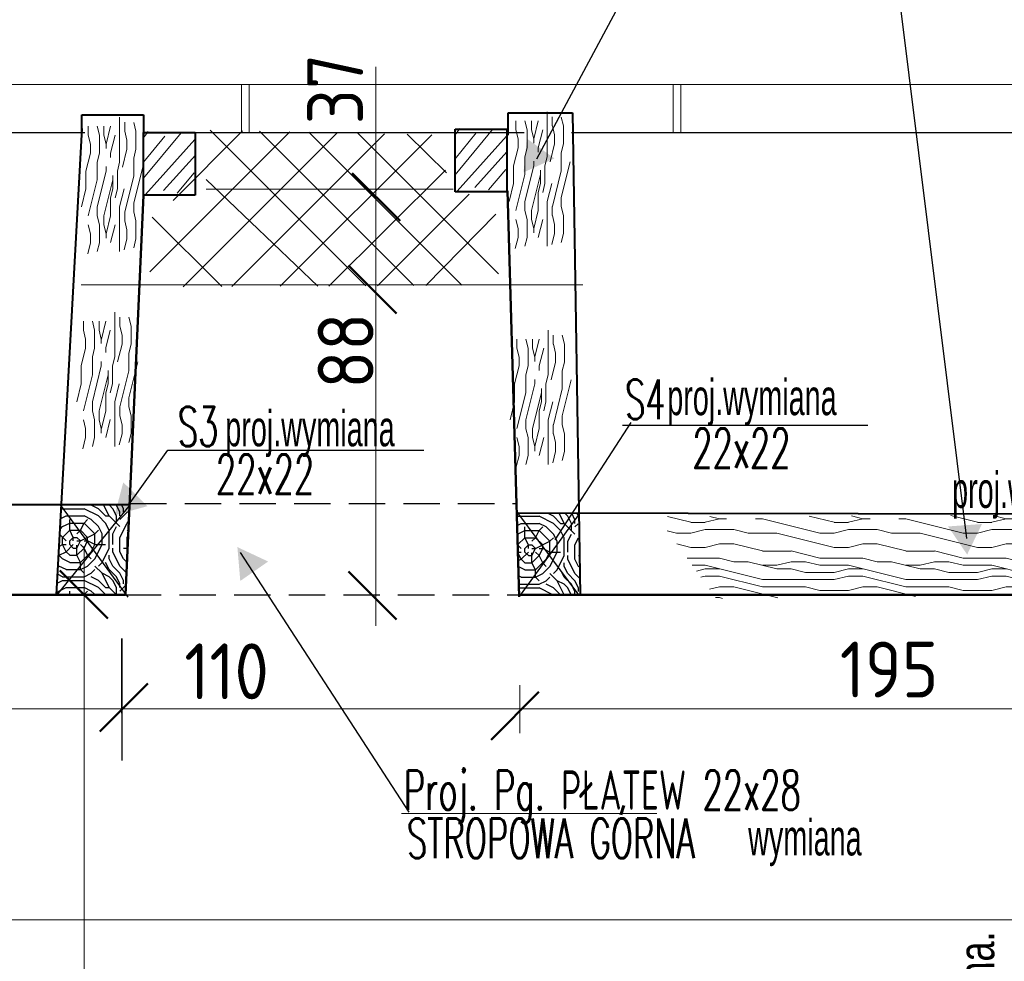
# Model space of a CAD drawing. Header units: millimetres. Extents: x 5545 to 136433, y -146986 to -36607.
# Tile 156 of 159: x 35992 to 36267, y -46841 to -46578. Entities that reach past the tile are written whole.
import ezdxf

# ---------------------------------------------------------------- set-up
doc = ezdxf.new("R2010")
doc.units = ezdxf.units.MM
doc.header["$LTSCALE"] = 8
doc.linetypes.add('DASHDOTX2', pattern=[50.8, 25.4, -12.7, 0, -12.7])
doc.linetypes.add('VERDECKT', pattern=[9.525, 6.35, -3.175])
for name, color, linetype, lineweight in [('0_Nr_Pióra__3', 7, 'Continuous', 50), ('OGËLNE_01', 7, 'Continuous', 13), ('Standard', 7, 'Continuous', 25)]:
    doc.layers.add(name, color=color, linetype=linetype, lineweight=lineweight)
doc.layers.add('5 WYMIAROWANIE', color=253, linetype='Continuous')
doc.layers.add('Arc_opisy', color=18, linetype='Continuous')
doc.layers.add('cegły_Nr_Pióra__61', color=7, linetype='Continuous', lineweight=20, true_color=0x6a6a6a)
doc.styles.add('c20', font='simplex.shx', dxfattribs={"width": 0.7})
doc.styles.add('ISOCP', font='ISOCP.SHX')
doc.styles.add('TXT50', font='bikroms.shx', dxfattribs={"width": 0.75, "height": 10})

# ---------------------------------------------------------------- blocks, each defined once
blk = doc.blocks.new('G$C27FEC524')
at = {"layer": '0_Nr_Pióra__3', "color": 250, "lineweight": 15}
for p, q in [((10.62, 38.11), (10.62, 25.61)), ((12.05, 36.71), (12.05, 34.21)), ((15.18, 34.2), (14.56, 36.7)), ((1.87, 35.61), (1.87, 33.11)), ((1.87, 33.11), (2.5, 30.61)), ((5, 33.11), (4.37, 35.61)), ((5, 33.11), (5, 28.11)), ((6.25, 35.61), (6.25, 33.11)), ((6.25, 33.11), (6.87, 30.61)), ((8.12, 35.62), (6.88, 30.62)), ((9.38, 33.12), (8.13, 28.12)), ((12.06, 34.2), (12.68, 31.71)), ((15.18, 34.21), (15.18, 29.21)), ((2.5, 30.61), (2.5, 28.11)), ((6.87, 30.61), (6.87, 29.36)), ((12.68, 31.71), (12.68, 29.21)), ((2.5, 28.11), (1.25, 23.11)), ((5, 28.11), (4.37, 25.62)), ((8.12, 28.11), (8.12, 26.86)), ((12.68, 29.2), (11.43, 24.21)), ((15.18, 29.21), (14.56, 26.71)), ((4.37, 25.61), (4.37, 20.61)), ((10, 23.11), (10.62, 25.61)), ((14.55, 26.71), (14.55, 21.71)), ((1.25, 23.11), (1.25, 18.11)), ((6.87, 23.11), (4.38, 13.12)), ((6.87, 24.36), (6.87, 23.11)), ((10, 23.11), (10, 18.11)), ((17.06, 24.21), (14.56, 14.22)), ((4.37, 20.61), (1.88, 10.62)), ((8.75, 20.61), (6.25, 10.62)), ((8.75, 21.86), (8.75, 18.11)), ((14.56, 21.71), (12.06, 11.72)), ((1.25, 18.11), (0, 13.11)), ((8.12, 15.61), (8.75, 18.11)), ((10, 18.11), (9.37, 15.62)), ((11.87, 18.11), (10.62, 13.12)), ((8.12, 15.61), (8.12, 10.61)), ((14.55, 14.21), (14.55, 11.71)), ((4.37, 13.11), (4.37, 10.61)), ((10.62, 13.11), (10.62, 0.61)), ((12.05, 11.71), (12.05, 9.21)), ((15.18, 9.2), (14.56, 11.7)), ((5, 8.11), (4.37, 10.61)), ((6.25, 10.61), (6.25, 8.11)), ((8.12, 10.62), (6.88, 5.62)), ((12.06, 9.2), (12.68, 6.71)), ((15.18, 9.21), (15.18, 4.21)), ((1.87, 8.11), (2.5, 5.61)), ((2.5, 5.61), (2.5, 3.11)), ((5, 8.11), (5, 3.11)), ((6.25, 8.11), (6.87, 5.61)), ((6.87, 5.61), (6.87, 4.36)), ((9.38, 8.12), (8.13, 3.12)), ((12.68, 6.71), (12.68, 4.21)), ((2.5, 3.11), (1.72, 0)), ((5, 3.11), (4.37, 0.62)), ((12.68, 4.2), (11.9, 1.1)), ((15.18, 4.21), (14.56, 1.71))]:
    blk.add_line(p, q, dxfattribs=at)
blk = doc.blocks.new('G$C2D5568B3')
at = {"layer": '5 WYMIAROWANIE', "lineweight": 15}
blk.add_hatch(color=7, dxfattribs=at).paths.add_polyline_path([(4.67, 8.25), (0, 0), (9.48, 0.08)])
blk = doc.blocks.new('G$CB5EE3834')
at = {"layer": 'Arc_opisy', "lineweight": 25, "ltscale": 0.2}
blk.add_blockref('G$C2D5568B3', (0, 0), dxfattribs=at)
blk = doc.blocks.new('G$C1A704194')
at = {"layer": 'Arc_opisy', "lineweight": 25, "ltscale": 0.2, "rotation": 43.91907581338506}
blk.add_blockref('G$CB5EE3834', (2.36, 0), dxfattribs=at)
blk = doc.blocks.new('G$CA1BC58CF')
at = {"layer": 'Arc_opisy', "lineweight": 25, "ltscale": 0.2}
blk.add_blockref('G$C27FEC524', (0, 0), dxfattribs=at)
blk = doc.blocks.new('G$C706EFBB5')
at = {"layer": 'Arc_opisy', "lineweight": 25, "ltscale": 0.2, "rotation": 39.79335853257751}
blk.add_blockref('G$C1A704194', (5.88, -1.51), dxfattribs=at)
blk = doc.blocks.new('G$C86EB5530')
at = {"layer": 'OGËLNE_01', "color": 7, "linetype": 'Continuous', "lineweight": 25, "style": 'TXT50', "width": 0.6}
blk.add_text('proj.wymiana', height=10, rotation=270, dxfattribs=at).set_placement((3.33, 56.29))

msp = doc.modelspace()

# ---------------------------------------------------------------- hatches: boundary and pattern name
at = {"layer": 'Arc_opisy', "lineweight": 25, "ltscale": 0.2}
h = msp.add_hatch(dxfattribs=at)
h.set_pattern_fill('logend', color=250, scale=20, style=0, pattern_type=2)
h.set_pattern_definition([(0, (-4696.038, 4265.737), (20, 20), [6, -14]), (0, (-4696.038, 4266.737), (20, 20), [6, -14]), (0, (-4695.038, 4268.737), (20, 20), [4, -16]), (0, (-4694.038, 4270.737), (20, 20), [3, -17]), (0, (-4694.038, 4272.737), (20, 20), [2, -18]), (0, (-4699.038, 4274.737), (20, 20), [1, -5, 1, -13]), (0, (-4696.038, 4275.737), (20, 20), [1, -8, 3, -8]), (0, (-4692.038, 4276.737), (20, 20), [1, -1, 1, -17]), (0, (-4693.038, 4277.737), (20, 20), [1, -19]), (0, (-4694.038, 4279.737), (20, 20), [3, -17]), (0, (-4694.038, 4281.737), (20, 20), [4, -16]), (0, (-4695.038, 4283.737), (20, 20), [5, -6, 1, -8]), (90, (-4703.038, 4271.737), (-20, 20), [1, -2, 5, -12]), (90, (-4702.038, 4273.737), (-20, 20), [1, -1, 3, -15]), (90, (-4701.038, 4281.737), (-20, 20), [2, -18]), (90, (-4700.038, 4273.737), (-20, 20), [4, -6, 1, -9]), (90, (-4699.038, 4284.737), (-20, 20), [1, -19]), (90, (-4698.038, 4274.737), (-20, 20), [3, -17]), (90, (-4696.038, 4275.737), (-20, 20), [2, -18]), (90, (-4694.038, 4275.737), (-20, 20), [1, -3, 3, -13]), (90, (-4693.038, 4276.737), (-20, 20), [1, -19]), (90, (-4692.038, 4272.737), (-20, 20), [2.8, -17.2]), (90, (-4691.038, 4268.737), (-20, 20), [2, -18]), (90, (-4689.038, 4276.737), (-20, 20), [1, -19]), (90, (-4687.038, 4275.737), (-20, 20), [3, -17]), (90, (-4685.038, 4275.737), (-20, 20), [3, -17]), (45, (-4688.038, 4267.737), (2e-15, 20), [1.4142, -1.4142, 1.4142, -24.0416712]), (45, (-4692.038, 4272.737), (2e-15, 20), [2.8284, -25.455871]), (45, (-4700.038, 4282.737), (2e-15, 20), [2.8284, -25.455871]), (45, (-4696.038, 4277.737), (2e-15, 20), [2.8284, -25.455871]), (45, (-4695.038, 4273.737), (2e-15, 20), [2.8284, -25.455871]), (45, (-4689.038, 4269.737), (2e-15, 20), [2.8284, -25.455871]), (45, (-4691.038, 4270.737), (2e-15, 20), [4.24264, -24.041631]), (45, (-4697.038, 4279.737), (2e-15, 20), [1.4142, -26.870071]), (45, (-4698.038, 4281.737), (2e-15, 20), [1.4142, -26.870071]), (45, (-4690.038, 4281.737), (2e-15, 20), [1.4142, -26.870071]), (45, (-4698.038, 4271.737), (2e-15, 20), [1.4142, -26.870071]), (45, (-4687.038, 4278.737), (2e-15, 20), [1.4142, -26.870071]), (45, (-4694.038, 4276.737), (2e-15, 20), [1.4142, -26.870071]), (45, (-4692.038, 4278.737), (2e-15, 20), [1.4142, -26.870071]), (135, (-4693.038, 4274.737), (-20, 2e-15), [1.4142, -1.4142, 4.24264, -21.2132312]), (135, (-4690.038, 4274.737), (-20, 2e-15), [1.4142, -26.870071]), (135, (-4690.038, 4267.737), (-20, 2e-15), [1.4142, -26.870071]), (135, (-4694.038, 4272.737), (-20, 2e-15), [1.4142, -26.870071]), (135, (-4691.038, 4276.737), (-20, 2e-15), [1.4142, -26.870071]), (135, (-4696.038, 4271.737), (-20, 2e-15), [1.4142, -26.870071]), (135, (-4688.038, 4271.737), (-20, 2e-15), [1.4142, -26.870071]), (135, (-4702.038, 4265.737), (-20, 2e-15), [1.4142, -26.870071]), (135, (-4701.038, 4266.737), (-20, 2e-15), [2.8284, -25.455871]), (135, (-4700.038, 4267.737), (-20, 2e-15), [2.8284, -25.455871]), (135, (-4698.038, 4267.737), (-20, 2e-15), [2.8284, -25.455871]), (135, (-4697.038, 4269.737), (-20, 2e-15), [2.8284, -25.455871]), (135, (-4689.038, 4277.737), (-20, 2e-15), [2.8284, -25.455871]), (135, (-4685.038, 4267.737), (-20, 2e-15), [2.8284, -25.455871]), (135, (-4684.038, 4283.737), (-20, 2e-15), [2.8284, -25.455871]), (135, (-4684.038, 4281.737), (-20, 2e-15), [2.8284, -25.455871]), (135, (-4686.038, 4280.737), (-20, 2e-15), [2.8284, -25.455871]), (135, (-4700.038, 4280.737), (-20, 2e-15), [4.24264, -24.041631]), (135, (-4687.038, 4278.737), (-20, 2e-15), [4.24264, -24.041631]), (26.565051, (-4698.038, 4284.737), (20, 8e-09), [2.236, -42.4853595]), (26.565051, (-4698.038, 4274.737), (20, 8e-09), [2.236, -42.4853595]), (26.565051, (-4696.038, 4280.737), (20, 8e-09), [2.236, -42.4853595]), (26.565051, (-4690.038, 4266.737), (20, 8e-09), [2.236, -42.4853595]), (26.565051, (-4691.038, 4268.737), (20, 8e-09), [2.236, -42.4853595]), (26.565051, (-4697.038, 4272.737), (20, 8e-09), [2.236, -42.4853595]), (26.565051, (-4697.038, 4282.737), (20, 8e-09), [2.236, -42.4853595]), (26.565051, (-4691.038, 4276.737), (20, 8e-09), [4.472, -40.2493595]), (63.434949, (-4691.038, 4279.737), (1e-09, 20), [2.236, -42.4853595]), (63.434949, (-4688.038, 4273.737), (1e-09, 20), [2.236, -42.4853595]), (63.434949, (-4698.038, 4277.737), (1e-09, 20), [2.236, -42.4853595]), (63.434949, (-4702.038, 4278.737), (1e-09, 20), [2.236, -42.4853595]), (63.434949, (-4690.038, 4274.737), (1e-09, 20), [2.236, -42.4853595]), (63.434949, (-4692.038, 4274.737), (1e-09, 20), [2.236, -42.4853595]), (63.434949, (-4700.038, 4277.737), (1e-09, 20), [4.472, -40.2493595]), (63.434949, (-4685.038, 4270.737), (1e-09, 20), [4.472, -40.2493595]), (63.434949, (-4687.038, 4271.737), (1e-09, 20), [4.472, -40.2493595]), (116.565051, (-4703.038, 4268.737), (-8e-09, 20), [2.236, -42.4853595]), (116.565051, (-4703.038, 4279.737), (-8e-09, 20), [2.236, -42.4853595]), (116.565051, (-4699.038, 4265.737), (-8e-09, 20), [2.236, -42.4853595]), (116.565051, (-4701.038, 4283.737), (-8e-09, 20), [2.236, -42.4853595]), (116.565051, (-4699.038, 4271.737), (-8e-09, 20), [2.236, -42.4853595]), (116.565051, (-4695.038, 4273.737), (-8e-09, 20), [2.236, -42.4853595]), (116.565051, (-4693.038, 4277.737), (-8e-09, 20), [2.236, -42.4853595]), (116.565051, (-4702.038, 4269.737), (6.4e-06, 20.0000032), [2.236, -42.4853595]), (116.565051, (-4697.038, 4272.737), (-8e-09, 20), [2.236, -42.4853595]), (116.565051, (-4691.038, 4270.737), (-8e-09, 20), [2.236, -42.4853595]), (116.565051, (-4689.038, 4272.737), (-8e-09, 20), [2.236, -42.4853595]), (116.565051, (-4685.038, 4278.737), (-8e-09, 20), [2.236, -42.4853595]), (116.565051, (-4700.038, 4284.737), (-8e-09, 20), [2.236, -42.4853595]), (116.565051, (-4703.038, 4283.737), (-8e-09, 20), [4.472, -40.2493595]), (116.565051, (-4700.038, 4269.737), (-8e-09, 20), [4.472, -40.2493595]), (153.434949, (-4703.038, 4266.737), (-20, 1e-09), [2.236, -42.4853595]), (153.434949, (-4686.038, 4265.737), (-20, 1e-09), [2.236, -42.4853595]), (153.434949, (-4687.038, 4275.737), (-20, 1e-09), [2.236, -42.4853595]), (153.434949, (-4695.038, 4268.737), (-20, 1e-09), [2.236, -42.4853595]), (153.434949, (-4696.038, 4266.737), (-20, 1e-09), [2.236, -42.4853595]), (153.434949, (-4694.038, 4270.737), (-20, 1e-09), [2.236, -42.4853595]), (153.434949, (-4688.038, 4282.737), (-20, 1e-09), [2.236, -42.4853595]), (153.434949, (-4686.038, 4283.737), (-20, 1e-09), [4.472, -40.2493595])])
h.paths.add_polyline_path([(36003.686, -46713.438), (36002.475, -46737.94), (36021.361, -46738.102), (36022.599, -46713.235)])
h = msp.add_hatch(dxfattribs=at)
h.set_pattern_fill('logend', color=250, scale=20, style=0, pattern_type=2)
h.set_pattern_definition([(0, (-4569.085, 4263.64), (20, 20), [6, -14]), (0, (-4569.085, 4264.64), (20, 20), [6, -14]), (0, (-4568.085, 4266.64), (20, 20), [4, -16]), (0, (-4567.085, 4268.64), (20, 20), [3, -17]), (0, (-4567.085, 4270.64), (20, 20), [2, -18]), (0, (-4572.085, 4272.64), (20, 20), [1, -5, 1, -13]), (0, (-4569.085, 4273.64), (20, 20), [1, -8, 3, -8]), (0, (-4565.085, 4274.64), (20, 20), [1, -1, 1, -17]), (0, (-4566.085, 4275.64), (20, 20), [1, -19]), (0, (-4567.085, 4277.64), (20, 20), [3, -17]), (0, (-4567.085, 4279.64), (20, 20), [4, -16]), (0, (-4568.085, 4281.64), (20, 20), [5, -6, 1, -8]), (90, (-4576.085, 4269.64), (-20, 20), [1, -2, 5, -12]), (90, (-4575.085, 4271.64), (-20, 20), [1, -1, 3, -15]), (90, (-4574.085, 4279.64), (-20, 20), [2, -18]), (90, (-4573.085, 4271.64), (-20, 20), [4, -6, 1, -9]), (90, (-4572.085, 4282.64), (-20, 20), [1, -19]), (90, (-4571.085, 4272.64), (-20, 20), [3, -17]), (90, (-4569.085, 4273.64), (-20, 20), [2, -18]), (90, (-4567.085, 4273.64), (-20, 20), [1, -3, 3, -13]), (90, (-4566.085, 4274.64), (-20, 20), [1, -19]), (90, (-4565.085, 4270.64), (-20, 20), [2.8, -17.2]), (90, (-4564.085, 4266.64), (-20, 20), [2, -18]), (90, (-4562.085, 4274.64), (-20, 20), [1, -19]), (90, (-4560.085, 4273.64), (-20, 20), [3, -17]), (90, (-4558.085, 4273.64), (-20, 20), [3, -17]), (45, (-4561.085, 4265.64), (2e-15, 20), [1.4142, -1.4142, 1.4142, -24.0416712]), (45, (-4565.085, 4270.64), (2e-15, 20), [2.8284, -25.455871]), (45, (-4573.085, 4280.64), (2e-15, 20), [2.8284, -25.455871]), (45, (-4569.085, 4275.64), (2e-15, 20), [2.8284, -25.455871]), (45, (-4568.085, 4271.64), (2e-15, 20), [2.8284, -25.455871]), (45, (-4562.085, 4267.64), (2e-15, 20), [2.8284, -25.455871]), (45, (-4564.085, 4268.64), (2e-15, 20), [4.24264, -24.041631]), (45, (-4570.085, 4277.64), (2e-15, 20), [1.4142, -26.870071]), (45, (-4571.085, 4279.64), (2e-15, 20), [1.4142, -26.870071]), (45, (-4563.085, 4279.64), (2e-15, 20), [1.4142, -26.870071]), (45, (-4571.085, 4269.64), (2e-15, 20), [1.4142, -26.870071]), (45, (-4560.085, 4276.64), (2e-15, 20), [1.4142, -26.870071]), (45, (-4567.085, 4274.64), (2e-15, 20), [1.4142, -26.870071]), (45, (-4565.085, 4276.64), (2e-15, 20), [1.4142, -26.870071]), (135, (-4566.085, 4272.64), (-20, 2e-15), [1.4142, -1.4142, 4.24264, -21.2132312]), (135, (-4563.085, 4272.64), (-20, 2e-15), [1.4142, -26.870071]), (135, (-4563.085, 4265.64), (-20, 2e-15), [1.4142, -26.870071]), (135, (-4567.085, 4270.64), (-20, 2e-15), [1.4142, -26.870071]), (135, (-4564.085, 4274.64), (-20, 2e-15), [1.4142, -26.870071]), (135, (-4569.085, 4269.64), (-20, 2e-15), [1.4142, -26.870071]), (135, (-4561.085, 4269.64), (-20, 2e-15), [1.4142, -26.870071]), (135, (-4575.085, 4263.64), (-20, 2e-15), [1.4142, -26.870071]), (135, (-4574.085, 4264.64), (-20, 2e-15), [2.8284, -25.455871]), (135, (-4573.085, 4265.64), (-20, 2e-15), [2.8284, -25.455871]), (135, (-4571.085, 4265.64), (-20, 2e-15), [2.8284, -25.455871]), (135, (-4570.085, 4267.64), (-20, 2e-15), [2.8284, -25.455871]), (135, (-4562.085, 4275.64), (-20, 2e-15), [2.8284, -25.455871]), (135, (-4558.085, 4265.64), (-20, 2e-15), [2.8284, -25.455871]), (135, (-4557.085, 4281.64), (-20, 2e-15), [2.8284, -25.455871]), (135, (-4557.085, 4279.64), (-20, 2e-15), [2.8284, -25.455871]), (135, (-4559.085, 4278.64), (-20, 2e-15), [2.8284, -25.455871]), (135, (-4573.085, 4278.64), (-20, 2e-15), [4.24264, -24.041631]), (135, (-4560.085, 4276.64), (-20, 2e-15), [4.24264, -24.041631]), (26.565051, (-4571.085, 4282.6405), (20, 8e-09), [2.236, -42.4853595]), (26.565051, (-4571.085, 4272.6405), (20, 8e-09), [2.236, -42.4853595]), (26.565051, (-4569.085, 4278.6405), (20, 8e-09), [2.236, -42.4853595]), (26.565051, (-4563.085, 4264.6405), (20, 8e-09), [2.236, -42.4853595]), (26.565051, (-4564.085, 4266.6405), (20, 8e-09), [2.236, -42.4853595]), (26.565051, (-4570.085, 4270.6405), (20, 8e-09), [2.236, -42.4853595]), (26.565051, (-4570.085, 4280.6405), (20, 8e-09), [2.236, -42.4853595]), (26.565051, (-4564.085, 4274.6405), (20, 8e-09), [4.472, -40.2493595]), (63.434949, (-4564.085, 4277.6405), (1e-09, 20), [2.236, -42.4853595]), (63.434949, (-4561.085, 4271.6405), (1e-09, 20), [2.236, -42.4853595]), (63.434949, (-4571.085, 4275.6405), (1e-09, 20), [2.236, -42.4853595]), (63.434949, (-4575.085, 4276.6405), (1e-09, 20), [2.236, -42.4853595]), (63.434949, (-4563.085, 4272.6405), (1e-09, 20), [2.236, -42.4853595]), (63.434949, (-4565.085, 4272.6405), (1e-09, 20), [2.236, -42.4853595]), (63.434949, (-4573.085, 4275.6405), (1e-09, 20), [4.472, -40.2493595]), (63.434949, (-4558.085, 4268.6405), (1e-09, 20), [4.472, -40.2493595]), (63.434949, (-4560.085, 4269.6405), (1e-09, 20), [4.472, -40.2493595]), (116.565051, (-4576.085, 4266.6405), (-8e-09, 20), [2.236, -42.4853595]), (116.565051, (-4576.085, 4277.6405), (-8e-09, 20), [2.236, -42.4853595]), (116.565051, (-4572.085, 4263.6405), (-8e-09, 20), [2.236, -42.4853595]), (116.565051, (-4574.085, 4281.6405), (-8e-09, 20), [2.236, -42.4853595]), (116.565051, (-4572.085, 4269.6405), (-8e-09, 20), [2.236, -42.4853595]), (116.565051, (-4568.085, 4271.6405), (-8e-09, 20), [2.236, -42.4853595]), (116.565051, (-4566.085, 4275.6405), (-8e-09, 20), [2.236, -42.4853595]), (116.565051, (-4575.085, 4267.6405), (6.4e-06, 20.0000032), [2.236, -42.4853595]), (116.565051, (-4570.085, 4270.6405), (-8e-09, 20), [2.236, -42.4853595]), (116.565051, (-4564.085, 4268.6405), (-8e-09, 20), [2.236, -42.4853595]), (116.565051, (-4562.085, 4270.6405), (-8e-09, 20), [2.236, -42.4853595]), (116.565051, (-4558.085, 4276.6405), (-8e-09, 20), [2.236, -42.4853595]), (116.565051, (-4573.085, 4282.6405), (-8e-09, 20), [2.236, -42.4853595]), (116.565051, (-4576.085, 4281.6405), (-8e-09, 20), [4.472, -40.2493595]), (116.565051, (-4573.085, 4267.6405), (-8e-09, 20), [4.472, -40.2493595]), (153.434949, (-4576.085, 4264.6405), (-20, 1e-09), [2.236, -42.4853595]), (153.434949, (-4559.085, 4263.6405), (-20, 1e-09), [2.236, -42.4853595]), (153.434949, (-4560.085, 4273.6405), (-20, 1e-09), [2.236, -42.4853595]), (153.434949, (-4568.085, 4266.6405), (-20, 1e-09), [2.236, -42.4853595]), (153.434949, (-4569.085, 4264.6405), (-20, 1e-09), [2.236, -42.4853595]), (153.434949, (-4567.085, 4268.6405), (-20, 1e-09), [2.236, -42.4853595]), (153.434949, (-4561.085, 4280.6405), (-20, 1e-09), [2.236, -42.4853595]), (153.434949, (-4559.085, 4281.6405), (-20, 1e-09), [4.472, -40.2493595])])
h.paths.add_polyline_path([(36130.639, -46715.534), (36131.585, -46738.223), (36148.217, -46738.299), (36147.759, -46715.519)])
at = {"layer": 'Arc_opisy', "lineweight": 9, "ltscale": 0.2}
h = msp.add_hatch(dxfattribs=at)
h.set_pattern_fill('panel', color=252, scale=40, style=0, pattern_type=2)
h.set_pattern_definition([(0, (-1484.78, -1.08), (0, 40), [8, -12, 4, -16]), (0, (-1456.78, -0.08), (0, 40), [8, -32]), (0, (-1460.78, 1.92), (0, 40), [4, -36]), (0, (-1482.78, 2.92), (0, 40), [2, -28, 2, -8]), (0, (-1468.78, 4.92), (0, 40), [8, -12, 2, -18]), (0, (-1478.78, 5.92), (0, 40), [6, -34]), (0, (-1468.78, 6.92), (0, 40), [12, -28]), (0, (-1480.78, 7.92), (0, 40), [8, -32]), (0, (-1464.78, 8.92), (0, 40), [20, -20]), (0, (-1476.78, 10.92), (0, 40), [4, -12, 8, -16]), (0, (-1448.78, 11.92), (0, 40), [8, -32]), (0, (-1456.78, 12.92), (0, 40), [4, -36]), (0, (-1464.78, 13.92), (0, 40), [4, -36]), (0, (-1484.78, 14.92), (0, 40), [8, -32]), (0, (-1464.78, 15.92), (0, 40), [8, -32]), (0, (-1464.78, 17.92), (0, 40), [8, -8, 8, -16]), (0, (-1472.78, 19.92), (0, 40), [4, -20, 8, -8]), (0, (-1464.78, 20.92), (0, 40), [12, -28]), (0, (-1464.78, 22.92), (0, 40), [8, -32]), (0, (-1480.78, 23.92), (0, 40), [12, -16, 4, -8]), (0, (-1480.78, 25.92), (0, 40), [20, -20]), (0, (-1456.78, 26.92), (0, 40), [4, -36]), (0, (-1468.78, 27.92), (0, 40), [8, -32]), (0, (-1476.78, 28.92), (0, 40), [4, -16, 4, -16]), (0, (-1480.78, 29.92), (0, 40), [4, -12, 8, -16]), (0, (-1472.78, 30.92), (0, 40), [4, -20, 4, -12]), (0, (-1464.78, 31.92), (0, 40), [12, -28]), (0, (-1480.78, 33.92), (0, 40), [8, -32]), (0, (-1460.78, 34.92), (0, 40), [4, -36]), (0, (-1452.78, 35.92), (0, 40), [4, -36]), (14.036243, (-1456.78, 1.919), (40, -1e-09), [4.12, -160.80422]), (14.036243, (-1452.78, 10.919), (40, -1e-09), [4.12, -160.80422]), (14.036243, (-1456.78, 34.919), (40, -1e-09), [4.12, -160.80422]), (14.036243, (-1468.78, 19.919), (40, -1e-09), [4.12, -160.80422]), (14.036243, (-1460.78, 25.919), (40, -1e-09), [4.12, -160.80422]), (14.036243, (-1456.78, 22.919), (40, -1e-09), [4.12, -160.80422]), (14.036243, (-1476.78, 29.919), (40, -1e-09), [4.12, -160.80422]), (14.036243, (-1460.78, 27.919), (40, -1e-09), [4.12, -160.80422]), (14.036243, (-1452.78, 12.919), (40, -1e-09), [8.24, -156.68422]), (14.036243, (-1456.78, 15.919), (40, -1e-09), [8.24, -156.68422]), (14.036243, (-1456.78, 17.919), (40, -1e-09), [8.24, -156.68422]), (165.963757, (-1468.78, 4.919), (-40, -1e-09), [4.12, -8.24, 4.12, -148.444221]), (165.963757, (-1476.78, 10.919), (-40, -1e-09), [4.12, -160.80422]), (165.963757, (-1476.78, 28.919), (-40, -1e-09), [8.24, -156.68422]), (194.036243, (-1456.78, -0.081), (-40, 1e-09), [4.12, -160.80422]), (345.963757, (-1448.78, -0.081), (40, 1e-09), [4.12, -160.80422]), (345.963757, (-1460.78, 13.919), (40, 1e-09), [4.12, -160.80422]), (345.963757, (-1452.78, 20.919), (40, 1e-09), [4.12, -160.80422]), (345.963757, (-1468.78, 23.919), (40, 1e-09), [4.12, -160.80422]), (345.963757, (-1472.78, 28.919), (40, 1e-09), [4.12, -160.80422]), (345.963757, (-1468.78, 30.919), (40, 1e-09), [4.12, -160.80422]), (345.963757, (-1468.78, 23.919), (40, 1e-09), [4.12, -160.80422]), (345.963757, (-1456.78, 29.919), (40, 1e-09), [16.48, -148.44422]), (345.963757, (-1480.78, 2.919), (40, 1e-09), [16.48, -148.44422]), (345.963757, (-1476.78, 5.919), (40, 1e-09), [16.48, -148.44422]), (345.963757, (-1472.78, 7.919), (40, 1e-09), [4.12, -8.24, 8.24, -144.324221]), (345.963757, (-1472.78, 10.919), (40, 1e-09), [8.24, -8.24, 8.24, -140.204221]), (345.963757, (-1476.78, 14.919), (40, 1e-09), [16.48, -148.44422]), (345.963757, (-1480.78, 17.919), (40, 1e-09), [16.48, -148.44422]), (345.963757, (-1480.78, 19.919), (40, 1e-09), [16.48, -148.44422]), (345.963757, (-1452.78, 31.919), (40, 1e-09), [4.12, -160.80422]), (345.963768, (-1448.78, 35.919), (40, 7.7e-06), [8.24, -156.68422]), (345.963768, (-1472.78, 33.919), (40, 7.7e-06), [8.24, -156.68422]), (345.963758, (-1476.78, -1.081), (40, 7e-07), [16.48, -148.44422]), (345.963758, (-1452.78, 26.919), (40, 7e-07), [12.36, -152.56422]), (345.963758, (-1448.78, 23.919), (40, 7e-07), [24.72, -140.20422])])
h.paths.add_polyline_path([(36169.779, -46716.428), (36186.344, -46739.288), (36293.106, -46738.191), (36267.844, -46716.139)])

# ---------------------------------------------------------------- linework, layer by layer
at = {"color": 250, "linetype": 'ByBlock', "lineweight": 50}
for p, q in [((36098.158, -46633.939), (36084.791, -46620.572)), ((36097.137, -46659.74), (36083.77, -46646.372)), ((36016.613, -46744.906), (36003.246, -46731.539)), ((36097.137, -46745.164), (36083.77, -46731.797)), ((36027.751, -46763.034), (36014.384, -46776.401)), ((36136.88, -46765.376), (36123.513, -46778.743))]:
    msp.add_line(p, q, dxfattribs=at)
at = {"layer": 'Arc_opisy', "lineweight": 25, "ltscale": 0.2}
msp.add_line((36221.348, -46457.459), (36136.17, -46616.729), dxfattribs=at)
at = {"layer": 'Arc_opisy', "color": 250, "lineweight": 25, "ltscale": 0.1}
for p, q in [((36223.06, -46456.68), (36256.137, -46722.569)), ((36162.499, -46690.168), (36141.269, -46722.958)), ((36160.151, -46690.962), (36228.592, -46690.962)), ((36022.388, -46713.292), (36033.376, -46697.878)), ((36033.376, -46697.878), (36104.749, -46697.878))]:
    msp.add_line(p, q, dxfattribs=at)
at = {"layer": 'Arc_opisy', "color": 250, "lineweight": 25, "ltscale": 0.5}
for p, q in [((36028.356, -46648.121), (36067.388, -46609.09)), ((36034.815, -46628.192), (36054.178, -46608.829)), ((36037.603, -46652.345), (36080.597, -46609.351)), ((36088.562, -46652.05), (36045.163, -46608.651)), ((36051.152, -46652.266), (36093.806, -46609.612)), ((36101.955, -46651.972), (36058.905, -46608.922)), ((36115.348, -46651.895), (36072.647, -46609.194)), ((36125.617, -46648.706), (36086.388, -46609.465)), ((36111.069, -46620.476), (36100.13, -46609.737)), ((36064.7, -46652.188), (36107.016, -46609.873)), ((36078.249, -46652.11), (36110.813, -46619.746)), ((36075.169, -46652.127), (36044.015, -46622.343)), ((36091.798, -46652.031), (36117.39, -46626.439)), ((36048.384, -46652.282), (36028.999, -46632.897)), ((36105.347, -46651.953), (36124.858, -46632.07))]:
    msp.add_line(p, q, dxfattribs=at)
at = {"layer": 'Arc_opisy', "color": 250, "lineweight": 30, "ltscale": 0.2}
for p, q in [((36022.804, -46713.092), (36002.357, -46738.328)), ((36003.327, -46713.157), (36022.157, -46738.911)), ((36130.92, -46715.396), (36147.899, -46738.277)), ((36148.21, -46715.603), (36131.645, -46738.38))]:
    msp.add_line(p, q, dxfattribs=at)
at = {"layer": 'Arc_opisy', "color": 250, "linetype": 'VERDECKT', "lineweight": 25, "ltscale": 0.2}
for p, q in [((36022.851, -46712.808), (36130.532, -46712.808)), ((36021.346, -46738.273), (36132.43, -46738.273))]:
    msp.add_line(p, q, dxfattribs=at)
at = {"layer": 'Arc_opisy', "color": 250, "lineweight": 25, "ltscale": 0.2}
for p, q in [((36100.649, -46798.968), (36053.611, -46726.508)), ((36020.492, -46771.304), (36020.492, -46750.432)), ((36020.492, -46750.432), (36020.492, -46784.556))]:
    msp.add_line(p, q, dxfattribs=at)
at = {"layer": 'Arc_opisy', "color": 250, "lineweight": 20, "ltscale": 0.5}
msp.add_line((36098.56, -46799.271), (36169.755, -46799.271), dxfattribs=at)
at = {"layer": 'Standard', "color": 250, "lineweight": 20}
for p, q in [((36091.331, -46746.948), (36091.331, -46590.902)), ((35269.113, -46595.894), (38099.233, -46595.894)), ((36053.916, -46609.283), (36053.916, -46595.894)), ((36056.071, -46595.894), (36056.071, -46609.283)), ((36174.345, -46609.283), (36174.345, -46595.894)), ((36176.501, -46595.894), (36176.501, -46609.283)), ((36146.218, -46603.756), (36146.218, -46608.696)), ((36027.887, -46609.014), (36026.566, -46610.784)), ((36037.035, -46609.379), (36026.566, -46621.996)), ((36114.791, -46608.099), (36113.47, -46609.869)), ((36123.939, -46608.465), (36113.47, -46621.081)), ((36119.365, -46609.379), (36113.47, -46616.622)), ((36032.461, -46610.294), (36026.566, -46617.537)), ((36040.877, -46611.209), (36027.156, -46626.577)), ((36127.781, -46610.294), (36114.059, -46625.662)), ((36127.964, -46614.685), (36118.999, -46624.565)), ((36041.06, -46615.6), (36032.095, -46625.479)), ((36040.694, -46620.54), (36035.937, -46626.211)), ((36127.598, -46619.625), (36122.841, -46625.297)), ((36044.082, -46625.05), (36112.932, -46625.05)), ((36009.197, -46651.788), (36149.112, -46651.788)), ((36009.967, -47215.489), (36009.967, -46724.692)), ((36131.519, -46763.461), (36131.519, -46776.92)), ((35400.228, -46770.113), (37926.931, -46770.113)), ((35398.577, -46829.021), (37924.09, -46829.021))]:
    msp.add_line(p, q, dxfattribs=at)
at = {"layer": 'Standard', "color": 250, "lineweight": 40}
for p, q in [((36128.289, -46609.976), (36128.289, -46603.756)), ((36128.289, -46603.756), (36146.218, -46603.756)), ((36009.33, -46610.227), (36009.33, -46604.372)), ((36009.33, -46604.372), (36026.546, -46604.372)), ((36026.546, -46604.372), (36026.557, -46609.913)), ((36002.281, -46738.292), (36009.409, -46608.18)), ((36026.566, -46609.273), (36040.974, -46609.273)), ((36026.566, -46626.768), (36026.566, -46609.273)), ((36040.974, -46609.273), (36040.974, -46626.768)), ((36113.47, -46608.358), (36127.878, -46608.358)), ((36113.47, -46625.853), (36113.47, -46608.358)), ((36127.878, -46608.358), (36127.878, -46625.853)), ((36127.878, -46625.853), (36113.47, -46625.853)), ((36040.974, -46626.768), (36026.566, -46626.768)), ((35823.485, -46713.099), (36022.639, -46713.099)), ((36131.118, -46715.431), (36330.404, -46715.789))]:
    msp.add_line(p, q, dxfattribs=at)
at = {"layer": 'Standard', "color": 250, "linetype": 'DASHDOTX2', "lineweight": 40}
msp.add_line((36146.218, -46603.756), (36148.381, -46738.292), dxfattribs=at)
at = {"layer": 'Standard', "color": 250, "lineweight": 25}
for p, q in [((35839.893, -46609.233), (36010.214, -46609.283)), ((36026.566, -46609.283), (36132.796, -46609.283)), ((36145.948, -46609.283), (36317.393, -46609.283))]:
    msp.add_line(p, q, dxfattribs=at)
at = {"layer": 'Standard', "color": 250, "lineweight": 50}
for p, q in [((36131.344, -46738.834), (36128.124, -46625.548)), ((36021.578, -46738.292), (36026.566, -46626.768)), ((35824.079, -46738.292), (36021.578, -46738.292)), ((36131.328, -46738.292), (36328.776, -46738.292))]:
    msp.add_line(p, q, dxfattribs=at)

# ---------------------------------------------------------------- block references
at = {"layer": 'Arc_opisy', "color": 252, "lineweight": 9, "ltscale": 0.2}
for name, p in [('G$C27FEC524', (36128.56, -46641.638)), ('G$C27FEC524', (36009.262, -46643.126)), ('G$CA1BC58CF', (36007.91, -46697.514)), ('G$CA1BC58CF', (36128.839, -46702.529))]:
    msp.add_blockref(name, p, dxfattribs=at)
at = {"layer": 'Arc_opisy', "lineweight": 25, "ltscale": 0.2}
for p, rotation in [((36135.316, -46609.45), 219.9075187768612), ((36022.932, -46705.668), 210.8759311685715), ((36054.248, -46723.147), 230.491704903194)]:
    msp.add_blockref('G$C1A704194', p, dxfattribs=dict(at, rotation=rotation))
at = {"layer": 'Arc_opisy', "color": 250, "lineweight": 25, "ltscale": 0.1}
for name, p, rotation in [('G$C86EB5530', (36228.963, -46691.47), 90), ('G$C86EB5530', (36105.655, -46700.16), 90), ('G$C86EB5530', (36308.429, -46717.349), 90), ('G$C706EFBB5', (36249.115, -46724.409), 339.9047688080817)]:
    msp.add_blockref(name, p, dxfattribs=dict(at, rotation=rotation))

# ---------------------------------------------------------------- texts
at = {"layer": 'Arc_opisy', "color": 250, "style": 'c20', "width": 0.6}
for s, p in [('S4', (36160.919, -46689.229)), ('S3', (36036.129, -46696.825)), ('22x22', (36179.661, -46702.865)), ('22x22', (36046.749, -46710.113)), ('Proj. Pg. PŁATEW 22x28', (36099.189, -46798.267)), ('STROPOWA GÓRNA', (36100.05, -46811.732))]:
    msp.add_text(s, height=11, dxfattribs=at).set_placement(p)
at = {"layer": 'cegły_Nr_Pióra__61', "color": 250, "lineweight": 25, "ltscale": 50, "insert": (36254.389, -46973.322), "char_height": 10, "width": 272.15617, "attachment_point": 1, "rotation": 90.20629, "style": 'TXT50'}
msp.add_mtext('{\\C0;istn.ściana działowa drewniana. \\P}', dxfattribs=at)
at = {"layer": 'OGËLNE_01', "color": 7, "linetype": 'Continuous', "lineweight": 25, "style": 'TXT50', "width": 0.6}
msp.add_text('wymiana', height=10, dxfattribs=at).set_placement((36195.246, -46811.014))
at = {"layer": 'Standard', "color": 250, "linetype": 'Continuous', "lineweight": 25, "style": 'ISOCP'}
for s, p in [('37', (36087.819, -46606.986)), ('88', (36090.756, -46680.725))]:
    msp.add_text(s, height=15.5825, rotation=90, dxfattribs=at).set_placement(p)
for s, p in [('110', (36037.931, -46767.429)), ('195', (36220.807, -46766.917))]:
    msp.add_text(s, height=15.5825, dxfattribs=at).set_placement(p)

doc.saveas('drawing.dxf')
